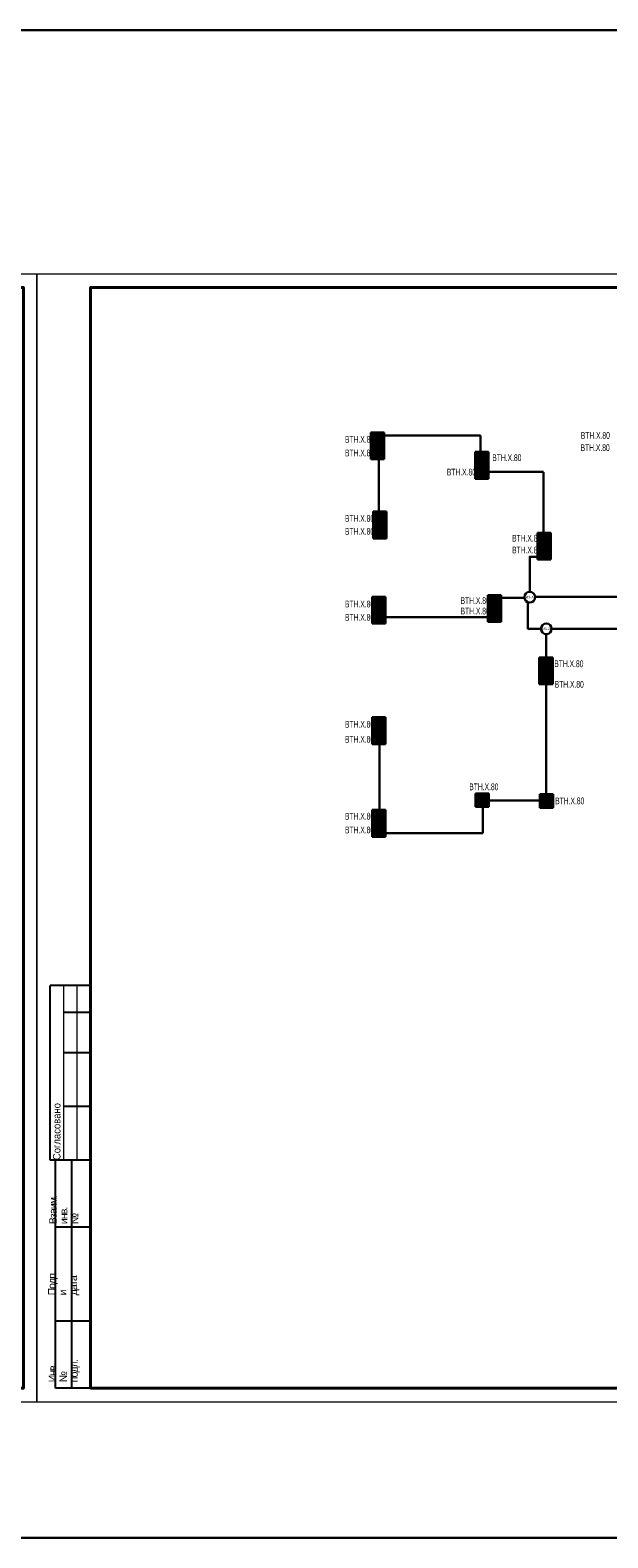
# Model space of a CAD drawing. Header units: millimetres. Extents: x 303602 to 13248484, y -10200551 to -26241.
# Tile 23 of 51: x 629217 to 650741, y -104490 to -48338. Entities that reach past the tile are written whole.
import ezdxf

# ---------------------------------------------------------------- set-up
doc = ezdxf.new("R2010")
doc.units = ezdxf.units.MM
doc.set_wipeout_variables(frame=1)
for name, color, linetype, lineweight in [('format-line3', 7, 'Continuous', 13), ('RC-Извещатели_пожарные', 1, 'Continuous', 30), ('Рамка', 7, 'Continuous', 18), ('СОУЭ', 1, 'Continuous', 30), ('СС-011-ПОЖ-СИГНАЛИЗАЦИЯ', 1, 'Continuous', 30), ('УГО АПС и АПЗ$0$_АПС_Оборудование', 1, 'Continuous', 30), ('УГО АПС и АПЗ$0$СС-011-ПОЖ-СИГНАЛИЗАЦИЯ', 1, 'Continuous', 30)]:
    doc.layers.add(name, color=color, linetype=linetype, lineweight=lineweight)
doc.layers.add('формат', color=250, linetype='Continuous')
doc.styles.add('Arial', font='arial.ttf', dxfattribs={"width": 0.9, "height": 700})
doc.styles.add('Arial Narrow', font='ARIALN.TTF', dxfattribs={"width": 0.9, "height": 600})
doc.styles.add('CP.Text', font='arial.ttf')

# ---------------------------------------------------------------- blocks, each defined once
blk = doc.blocks.new('*U39')
for p, q in [((-574, 155), (-589, 155)), ((-589, 90), (-589, 155)), ((-574, 145), (-584, 145)), ((-574, 130), (-584, 130)), ((-574, 110), (-584, 110)), ((-587, 90), (-589, 90)), ((-587, 5), (-587, 90)), ((-574, 90), (-587, 90)), ((-581, 5), (-581, 90)), ((-574, 65), (-587, 65)), ((-574, 30), (-587, 30)), ((-574, 5), (-587, 5))]:
    blk.add_line(p, q)
at = {"color": 0, "lineweight": 0}
blk.add_lwpolyline([(-594, 0), (0, 0), (0, 420), (-594, 420)], close=True, dxfattribs=at)
at = {"lineweight": 40}
blk.add_lwpolyline([(-574, 5), (-5, 5), (-5, 415), (-574, 415)], close=True, dxfattribs=at)
at = {"layer": 'format-line3', "linetype": 'ByBlock'}
for p, q in [((-584, 90), (-584, 155)), ((-579, 90), (-579, 155))]:
    blk.add_line(p, q, dxfattribs=at)
at = {"style": 'Arial', "width": 0.9}
blk.add_text('Формат:', height=2.8, dxfattribs=at).set_placement((-53.97, 1.25))
at = {"char_height": 2.8, "width": 0.2, "attachment_point": 4, "rotation": 90, "line_spacing_factor": 0.857143, "style": 'Arial'}
for s, insert in [('{\\W0.45993; }Согласовано', (-586.58, 90)), ('{\\W0.62543;\\T0.75; \\W1;Взаим. инв. №}', (-584, 66.14)), ('{\\W0.5838;\\T0.8; \\W1;Подп. и дата}', (-584, 39.63)), ('{\\W0.5838;\\T0.8; \\W1;Инв. № подл.}', (-583.77, 7.25))]:
    blk.add_mtext(s, dxfattribs=dict(at, insert=insert))
at = {"style": 'Arial', "width": 0.9, "flags": 8}
blk.add_attdef('FORMAT', (-36.87, 1.26), '', height=2.8, dxfattribs=at)
blk = doc.blocks.new('ИП 212-64 прот.R3')
blk.add_wipeout([(2.5, 2.5), (2.5, -2.5), (-2.5, -2.5), (-2.5, 2.5)]).dxf.layer = 'RC-Извещатели_пожарные'
blk.add_wipeout([(-2.5, -2.5), (-2.5, 2.5), (2.5, 2.5), (2.5, -2.5)]).dxf.layer = 'RC-Извещатели_пожарные'
at = {"lineweight": 35, "true_color": 0xffffff}
h = blk.add_hatch(color=7, dxfattribs=at)
h.dxf.hatch_style = 1
h.paths.add_polyline_path([(-2.5, 2.5), (-2.5, -2.5), (2.5, -2.5), (2.5, 2.5)])
at = {"color": 1, "linetype": 'ByBlock', "lineweight": -2}
for p, q in [((0.39, 1.77), (-0.83, 0)), ((-0.83, 0), (0.83, 0)), ((0.83, 0), (-0.31, -1.63))]:
    blk.add_line(p, q, dxfattribs=at)
at = {"layer": 'RC-Извещатели_пожарные', "ltscale": 30}
for p, q in [((-2.5, -2.5), (-2.5, 2.5)), ((-2.5, 2.5), (2.5, 2.5)), ((2.5, 2.5), (2.5, -2.5)), ((2.5, -2.5), (-2.5, -2.5))]:
    blk.add_line(p, q, dxfattribs=at)
blk = doc.blocks.new('УГО АПС и АПЗ$0$A$C0ED213A1')
blk.add_wipeout([(-200, 0), (0, -200), (200, 0), (0, 200)])
blk.add_circle((0, 0), 200)
at = {"layer": 'УГО АПС и АПЗ$0$СС-011-ПОЖ-СИГНАЛИЗАЦИЯ', "color": 1, "style": 'CP.Text', "width": 0.8}
blk.add_text('ИЗ-2О', height=90, dxfattribs=at).set_placement((-145, -47))

msp = doc.modelspace()

# ---------------------------------------------------------------- linework, layer by layer
at = {"layer": 'RC-Извещатели_пожарные', "lineweight": 30}
msp.add_lwpolyline([(656677, -70631), (647762, -70631), (647762, -69446), (651402, -69446)], dxfattribs=at)
at = {"layer": 'Рамка'}
msp.add_lwpolyline([(631467, -98921), (688367, -98921), (688367, -57921), (631467, -57921)], close=True, dxfattribs=at)

# ---------------------------------------------------------------- block references
at = {"layer": 'формат', "xscale": 100, "yscale": 100, "zscale": 100}
for p in [(629467, -99421), (688867, -99421)]:
    msp.add_blockref('*U39', p, dxfattribs=at).add_auto_attribs({'FORMAT': 'А2'})

# ---------------------------------------------------------------- texts
at = {"color": 0, "linetype": 'ByBlock', "lineweight": -2, "style": 'Arial Narrow', "width": 0.7, "flags": 1}
for p in [(649731, -63557), (649725, -64013)]:
    msp.add_attdef('ВТН.Х.80', p, '', height=250, dxfattribs=at)

# ---------------------------------------------------------------- next in the draw order: block references
at = {"layer": 'СОУЭ', "color": 6, "xscale": 100, "yscale": 100, "zscale": 100}
for p in [(642154, -63570), (646045, -64293), (642245, -66518), (648372, -67304), (642209, -69689), (646513, -69630), (648435, -71950), (642209, -74181), (646057, -77015), (648454, -77046), (642209, -77627)]:
    msp.add_blockref('ИП 212-64 прот.R3', p, dxfattribs=at)
at = {"layer": 'УГО АПС и АПЗ$0$_АПС_Оборудование'}
for p in [(647830, -69457), (648447, -70635)]:
    msp.add_blockref('УГО АПС и АПЗ$0$A$C0ED213A1', p, dxfattribs=at)

# ---------------------------------------------------------------- next in the draw order: linework, layer by layer
at = {"layer": 'СС-011-ПОЖ-СИГНАЛИЗАЦИЯ', "lineweight": 30}
for p, q in [((646002, -63430), (642407, -63430)), ((646002, -64034), (646002, -63430)), ((648341, -67057), (648341, -64796)), ((647623, -69476), (646762, -69476)), ((648444, -70841), (648444, -71698)), ((646087, -78241), (646087, -77268)), ((648200, -77025), (646316, -77025))]:
    msp.add_line(p, q, dxfattribs=at)

# ---------------------------------------------------------------- next in the draw order: block references
at = {"layer": 'СОУЭ', "color": 6, "xscale": 100, "yscale": 100, "zscale": 100}
for p in [(642154, -64070), (646045, -64793), (642245, -67018), (648372, -67804), (642209, -70189), (646513, -70130), (648435, -72450), (642209, -74681), (642209, -78127)]:
    msp.add_blockref('ИП 212-64 прот.R3', p, dxfattribs=at)

# ---------------------------------------------------------------- next in the draw order: texts
at = {"color": 0, "linetype": 'ByBlock', "lineweight": -2, "style": 'Arial Narrow', "width": 0.7, "flags": 1}
for p in [(645578, -76645), (648778, -77168)]:
    msp.add_attdef('ВТН.Х.80', p, '', height=250, dxfattribs=at)

# ---------------------------------------------------------------- next in the draw order: linework, layer by layer
at = {"layer": 'RC-Извещатели_пожарные', "lineweight": 30}
msp.add_lwpolyline([(329285, -48338), (1052378, -48338), (1052378, -104490), (329285, -104490)], close=True, dxfattribs=at)
msp.add_lwpolyline([(647830, -69258), (647830, -67949), (648122, -67949)], dxfattribs=at)
at = {"layer": 'СС-011-ПОЖ-СИГНАЛИЗАЦИЯ', "lineweight": 30}
for p, q in [((642210, -64340), (642210, -66268)), ((648341, -64791), (646302, -64791)), ((646265, -70202), (642473, -70202)), ((648440, -72723), (648440, -76792)), ((642232, -77381), (642232, -74935)), ((642455, -78241), (646087, -78241))]:
    msp.add_line(p, q, dxfattribs=at)

# ---------------------------------------------------------------- next in the draw order: texts
at = {"color": 0, "linetype": 'ByBlock', "lineweight": -2, "style": 'Arial Narrow', "width": 0.7, "flags": 1}
for p in [(640947, -63704), (640947, -64209), (646435, -64387), (644742, -64924), (640947, -66648), (640947, -67131), (647172, -67386), (647172, -67827), (640947, -69837), (645254, -69708), (640947, -70331), (645254, -70098), (648746, -72061), (648759, -72827), (640947, -74315), (640947, -74874), (640947, -77740), (640947, -78250)]:
    msp.add_attdef('ВТН.Х.80', p, '', height=250, dxfattribs=at)

doc.saveas('drawing.dxf')
